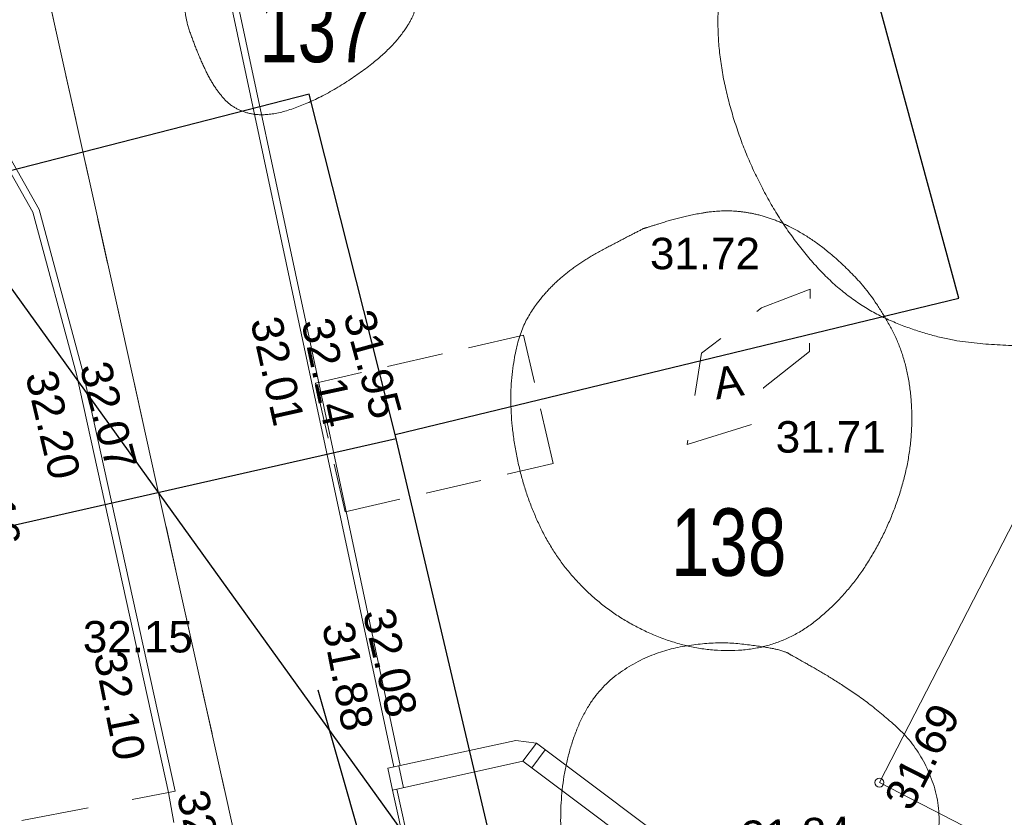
# Model space of a CAD drawing. Header units: metres. Extents: x 738076 to 738809, y 6589688 to 6590318.
# Tile 94 of 188: x 738409 to 738431, y 6590035 to 6590053. Entities that reach past the tile are written whole.
import ezdxf

# ---------------------------------------------------------------- set-up
doc = ezdxf.new("R2010")
doc.units = ezdxf.units.M
for name, pattern in [('ASFBET', [2.5, 1.5, -1]), ('KATASTRIPIIR', [7, 4, -1, 1, -1]), ('KONTUUR', [1.85, 1.25, -0.6])]:
    doc.linetypes.add(name, pattern=pattern)
for name, color, linetype, lineweight in [('_DE (2D)', 7, 'Continuous', 5), ('_GE (2D)', 7, 'Continuous', 5), ('_MA-pind kool (2D)', 7, 'Continuous', 5), ('MA-v2ikevorm-m88bel', 7, 'Continuous', 13), ('None', 7, 'Continuous', 5)]:
    doc.layers.add(name, color=color, linetype=linetype, lineweight=lineweight)
for name, color, linetype, lineweight, true_color in [('DE-MA dendro Puittaim III', 7, 'Continuous', 18, 0x33cc00), ('DE-MA dendro Puunumber', 250, 'Continuous', 5, 0x333333), ('GE-AED', 7, 'Continuous', 5, 0x888888), ('GE-korgus-EH2000', 7, 'Continuous', 5, 0x888888), ('GE-KTRASS', 7, 'Continuous', 5, 0x888888), ('GE-PIIR', 7, 'Continuous', 18, 0xcc6600), ('GE-TEE', 7, 'Continuous', 5, 0x888888), ('GE-TTRASS', 7, 'Continuous', 5, 0x888888), ('GE-VTRASS', 7, 'Continuous', 5, 0x888888), ('MA-tee graniitplaat 300xvaba mm. helehall', 7, 'Continuous', 5, 0x636466)]:
    doc.layers.add(name, color=color, linetype=linetype, lineweight=lineweight, true_color=true_color)
doc.styles.add('Arial', font='Arial')
doc.styles.add('Swis721 LtCn BT', font='Swis721 LtCn BT')
doc.linetypes.add('-K-', pattern='A,10,-0.8,-1.308668,["K",Arial,S=1.4,R=0,X=-1.308668,Y=-0.7],-0.891332,10,-3', length=26)
doc.linetypes.add('-T-', pattern='A,10,-0.8,-1.198494,["T",Arial,S=1.4,R=0,X=-1.198494,Y=-0.7],-1.001506,10,-3', length=26)
doc.linetypes.add('-V-', pattern='A,10,-0.8,-1.308668,["V",Arial,S=1.4,R=0,X=-1.308668,Y=-0.7],-0.891332,10,-3', length=26)

# ---------------------------------------------------------------- blocks, each defined once
blk = doc.blocks.new('Hardscape (2D)-44')
at = {"layer": 'MA-tee graniitplaat 300xvaba mm. helehall', "color": 0, "flags": 1}
for tag in ['IFC_UUID', 'instanceID', 'prm0_name', 'prm0_type', 'prm0_value', 'prm1_name', 'prm1_type', 'prm1_value', 'prm2_name', 'prm2_type', 'prm2_value', 'prm3_name', 'prm3_type', 'prm3_value', 'prm4_name', 'prm4_type', 'prm4_value', 'prm5_name', 'prm5_type', 'prm5_value', 'prm6_name', 'prm6_type', 'prm6_value', 'prm7_name', 'prm7_type', 'prm7_value', 'prm8_name', 'prm8_type', 'prm8_value']:
    blk.add_attdef(tag, (-2153991.025, -6234725.077), '', height=0.00018, dxfattribs=at)
at = {"color": 255, "linetype": 'Continuous', "lineweight": 5, "transparency": 33554687}
blk.add_wipeout([(84.71, 8.588), (84.121, 11.062), (2.129, -8.691), (2.712, -11.121)], dxfattribs=at).dxf.layer = 'MA-v2ikevorm-m88bel'
blk = doc.blocks.new('Hardscape (2D)-45')
at = {"layer": 'MA-tee graniitplaat 300xvaba mm. helehall', "color": 0, "flags": 1}
for tag in ['IFC_UUID', 'instanceID', 'prm0_name', 'prm0_type', 'prm0_value', 'prm1_name', 'prm1_type', 'prm1_value', 'prm2_name', 'prm2_type', 'prm2_value', 'prm3_name', 'prm3_type', 'prm3_value', 'prm4_name', 'prm4_type', 'prm4_value', 'prm5_name', 'prm5_type', 'prm5_value', 'prm6_name', 'prm6_type', 'prm6_value', 'prm7_name', 'prm7_type', 'prm7_value', 'prm8_name', 'prm8_type', 'prm8_value']:
    blk.add_attdef(tag, (-2153993.069, -6234716.551), '', height=0.00018, dxfattribs=at)
at = {"color": 255, "linetype": 'Continuous', "lineweight": 5, "transparency": 33554687}
blk.add_wipeout([(0.086, -0.165), (0.668, -2.594), (82.699, 17.034), (82.084, 19.619)], dxfattribs=at).dxf.layer = 'MA-v2ikevorm-m88bel'
blk = doc.blocks.new('MA-pind kool (2D)')
at = {"layer": 'MA-tee graniitplaat 300xvaba mm. helehall', "transparency": 33554687}
blk.add_blockref('Hardscape (2D)-44', (-2153993.155, -6234713.957, -0.2), dxfattribs=at)
blk.add_blockref('Hardscape (2D)-45', (-2153993.155, -6234713.957, -0.2), dxfattribs=at)
blk = doc.blocks.new('dendro')
at = {"layer": 'DE-MA dendro Puittaim III'}
for points in [[(4.209, 25.844), (3.928, 26.273), (2.883, 27.299), (0.899, 28.173), (-1.459, 28.559), (-3.742, 28.254), (-5.686, 27.132), (-6.972, 25.251), (-7.296, 22.948), (-6.765, 20.581), (-5.663, 18.471), (-4.211, 16.926), (-2.415, 16.168), (-0.719, 15.984), (0.898, 16.043), (2.545, 16.426), (3.762, 17.173), (4.387, 17.991), (4.812, 19.009), (5.069, 20.689), (5.042, 22.584), (4.923, 23.972), (4.7, 24.934), (4.361, 25.599), (4.209, 25.844)], [(-13.847, 23.979), (-13.85, 23.797), (-13.982, 23.275), (-14.458, 22.634), (-15.235, 22.001), (-16.23, 21.421), (-17.214, 21.097), (-17.955, 21.243), (-18.442, 21.8), (-18.792, 22.566), (-19.075, 23.368), (-19.037, 24.046), (-18.732, 24.494), (-18.186, 24.911), (-17.021, 25.38), (-15.558, 25.608), (-14.498, 25.36), (-13.953, 24.733), (-13.843, 24.161), (-13.847, 23.979)], [(-8.855, 18.612), (-9.282, 18.395), (-10.327, 17.838), (-11.137, 17.119), (-11.678, 16.21), (-11.862, 14.595), (-11.52, 12.722), (-10.715, 11.1), (-9.361, 9.853), (-7.556, 9.16), (-5.759, 9.31), (-4.323, 10.43), (-3.316, 12.079), (-2.825, 13.911), (-2.972, 15.712), (-3.72, 17.092), (-4.541, 17.954), (-5.32, 18.532), (-6.176, 18.922), (-7.065, 19.041), (-7.958, 18.89), (-8.631, 18.683), (-8.855, 18.612)], [(-5.631, 9.164), (-5.606, 9.162), (-6.003, 9.29), (-7.291, 9.443), (-8.759, 9.167), (-9.994, 8.296), (-10.633, 6.736), (-10.733, 4.928), (-10.371, 3.337), (-9.343, 2.159), (-7.49, 1.559), (-5.417, 1.644), (-3.752, 2.487), (-2.626, 3.869), (-2.151, 5.542), (-2.678, 7.027), (-3.722, 7.98), (-4.66, 8.611), (-5.419, 9.043), (-5.644, 9.164), (-5.631, 9.164)]]:
    blk.add_open_spline(points, degree=2, dxfattribs=at)
at = {"layer": 'DE-MA dendro Puunumber', "char_height": 1.5, "attachment_point": 1, "line_spacing_factor": 1.004016, "style": 'Swis721 LtCn BT'}
for s, insert in [('137', (-17.399, 23.817)), ('138', (-8.239, 12.386))]:
    blk.add_mtext(s, dxfattribs=dict(at, insert=insert))
blk = doc.blocks.new('DE (2D)')
at = {"layer": 'None', "color": 7, "transparency": 33554687}
blk.add_blockref('dendro', (-2153983.951, -6234715.121), dxfattribs=at)
blk = doc.blocks.new('GE')
at = {"layer": 'GE-AED', "linetype": 'Continuous'}
for p, q in [((8.236, 33.374), (8.537, 33.774)), ((8.436, 33.224), (8.736, 33.624)), ((5.23, 33.217), (5.336, 32.728)), ((5.475, 33.27), (5.58, 32.781))]:
    blk.add_line(p, q, dxfattribs=at)
at = {"layer": 'GE-AED', "linetype": 'Continuous', "flags": 128}
blk.add_lwpolyline([(5.336, 32.728), (8.236, 33.374), (15.459, 27.95), (16.073, 25.255), (16.56, 25.366), (15.945, 28.066), (15.789, 28.327), (8.537, 33.774), (8.08, 33.831), (5.23, 33.217)], dxfattribs=at)
at = {"layer": 'GE-korgus-EH2000', "linetype": 'Continuous'}
blk.add_circle((16.169, 32.896), 0.1, dxfattribs=at)
at = {"layer": 'GE-KTRASS', "linetype": '-K-', "lineweight": 30}
blk.add_line((6.53, 30.46), (-4.259, 45.444), dxfattribs=at)
at = {"layer": 'GE-PIIR', "linetype": 'KATASTRIPIIR', "flags": 128}
for points in [[(-8.125, 76.545), (82.295, 97.555), (94.785, 41.465), (4.335, 20.465), (3.025, 26.315), (-8.125, 76.545)], [(-47.445, 14.515), (-36.125, 69.655), (-8.125, 76.545), (3.025, 26.315), (-47.445, 14.515)]]:
    blk.add_lwpolyline(points, dxfattribs=at)
at = {"layer": 'GE-TEE', "linetype": 'Continuous'}
blk.add_line((16.169, 32.896), (20.629, 41.578), dxfattribs=at)
at = {"layer": 'GE-TEE', "linetype": 'Continuous', "flags": 128}
for points in [[(5.363, 33.246), (3.26, 43.107), (-0.28, 59.71), (-0.133, 59.741), (3.406, 43.145), (5.51, 33.277)], [(-7.272, 48.61), (-5.251, 48.483), (-3.512, 47.381), (-2.525, 45.647), (-1.547, 42.017), (0.499, 32.704), (0.353, 32.673), (-1.693, 41.981), (-2.665, 45.589), (-3.624, 47.274), (-5.299, 48.336), (-7.81, 48.494)], [(16.169, 32.896), (26.925, 27.35), (31.483, 36.197), (35.961, 45.199), (29.763, 48.409)], [(9.932, 11.852), (9.064, 15.796), (8.329, 19.134), (7.903, 21.067), (7.623, 22.339), (7.353, 23.564), (5.638, 31.352), (5.336, 32.728)], [(10.06, 11.884), (9.207, 15.79), (11.058, 16.217), (10.411, 19.555), (8.455, 19.152), (8.018, 21.109), (7.453, 23.58), (7.652, 23.612), (8.965, 26.153), (8.263, 29.417), (7.756, 31.781), (5.736, 31.372), (5.433, 32.75)]]:
    blk.add_lwpolyline(points, dxfattribs=at)
at = {"layer": 'GE-TEE', "linetype": 'ASFBET', "flags": 128}
for points in [[(0.474, 32.005), (0.353, 32.673), (-4.986, 31.654), (-8.595, 48.324)], [(11.888, 40.419), (13.59, 40.943), (13.593, 41.681), (14.609, 42.487), (14.627, 43.878), (13.545, 43.463), (12.207, 42.451), (11.888, 40.419)]]:
    blk.add_lwpolyline(points, dxfattribs=at)
at = {"layer": 'GE-TTRASS', "linetype": 'KONTUUR'}
for p, q in [((8.248, 42.855), (3.622, 41.781)), ((8.91, 39.994), (8.248, 42.855)), ((3.622, 41.781), (4.284, 38.92)), ((4.284, 38.92), (8.91, 39.994))]:
    blk.add_line(p, q, dxfattribs=at)
at = {"layer": 'GE-TTRASS', "linetype": '-T-', "lineweight": 30}
blk.add_line((5.421, 40.543), (-7.049, 37.722), dxfattribs=at)
at = {"layer": 'GE-TTRASS', "linetype": '-T-', "lineweight": 30, "flags": 128}
for points in [[(5.398, 40.638), (3.485, 48.216), (-3.217, 46.495), (-8.846, 71.999), (-9.886, 76.151), (-12.113, 85.504)], [(5.398, 40.638), (17.934, 43.674), (15.395, 53.019), (50.227, 62.168)], [(18.027, 12.444), (14.23, 24.764), (9.325, 23.95), (5.398, 40.638)]]:
    blk.add_lwpolyline(points, dxfattribs=at)
at = {"layer": 'GE-VTRASS', "linetype": '-V-', "lineweight": 30}
blk.add_line((7.18, 22.682), (3.681, 34.95), dxfattribs=at)
at = {"layer": 'GE-korgus-EH2000', "char_height": 0.7, "line_spacing_factor": 0.25, "style": 'Arial'}
for s, insert, attachment_point in [(' 31.72 ', (10.793, 44.309), 7), (' 31.71 ', (13.59, 40.938), 1), (' 32.15 ', (-1.824, 35.781), 7)]:
    blk.add_mtext(s, dxfattribs=dict(at, insert=insert, attachment_point=attachment_point))
for s, insert, attachment_point, rotation in [(' 31.95 ', (4.154, 43.554), 7, 285.3456), (' 32.01 ', (2.102, 43.438), 7, 282.5847), (' 32.14 ', (3.24, 43.412), 7, 282.0979), (' 32.07 ', (-1.709, 42.412), 7, 284.7911), (' 32.20 ', (-2.908, 42.231), 7, 283.3136), (' 32.16 ', (-4.031, 40.809), 7, 278.4603), (' 32.08 ', (4.6, 36.944), 7, 283.0407), (' 31.88 ', (3.704, 36.663), 7, 281.0758), (' 32.10 ', (-1.376, 36.005), 7, 281.3641), (' 31.69 ', (16.126, 32.304), 1, 62.9643), (' 32.04 ', (0.458, 32.892), 7, 283.2001), (' 31.84 ', (12.836, 31.316), 7, 2.5553)]:
    blk.add_mtext(s, dxfattribs=dict(at, insert=insert, attachment_point=attachment_point, rotation=rotation))
at = {"layer": 'GE-TEE', "insert": (12.804, 41.814), "char_height": 0.7, "attachment_point": 5, "rotation": 8.9852, "line_spacing_factor": 0.25, "style": 'Arial'}
blk.add_mtext('A', dxfattribs=at)
blk = doc.blocks.new('GE (2D)')
at = {"layer": 'None', "color": 7, "transparency": 33554687}
blk.add_blockref('GE', (-2154003.722, -6234741.731, 4.5), dxfattribs=at)

msp = doc.modelspace()

# ---------------------------------------------------------------- block references
at = {"layer": '_MA-pind kool (2D)'}
msp.add_blockref('MA-pind kool (2D)', (2892415.877, 12824744.766), dxfattribs=at)

# ---------------------------------------------------------------- next in the draw order: block references
at = {"layer": '_DE (2D)'}
msp.add_blockref('DE (2D)', (2892415.877, 12824744.766), dxfattribs=at)
at = {"layer": '_GE (2D)'}
msp.add_blockref('GE (2D)', (2892415.877, 12824744.766), dxfattribs=at)

doc.saveas('drawing.dxf')
